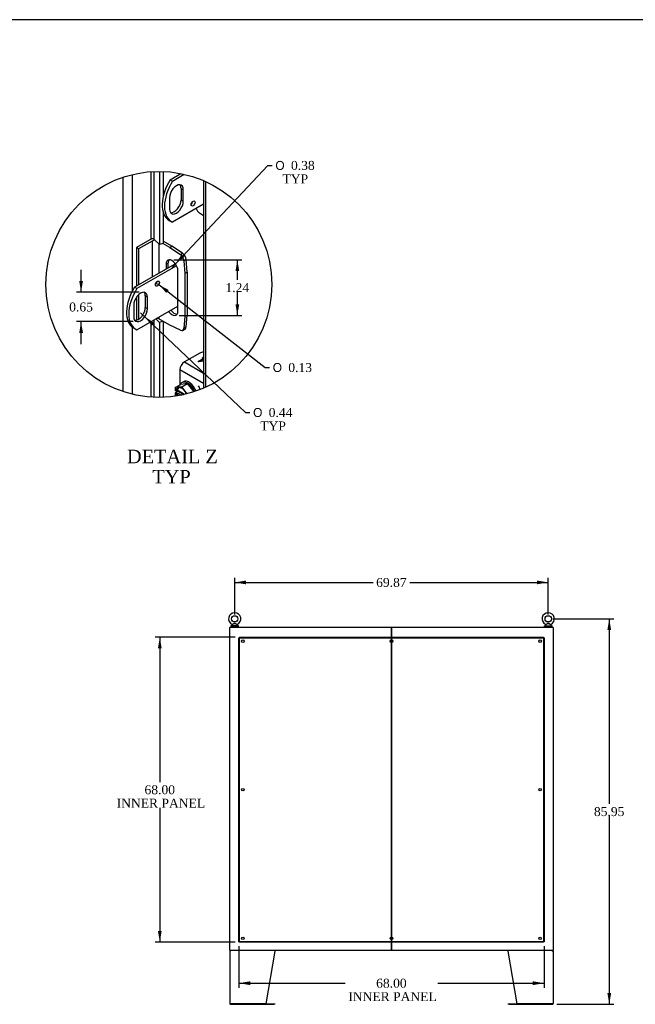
# Model space of a CAD drawing. Header units: inches. Extents: x 2 to 538, y -2 to 358.
# Tile 39 of 43: x 298 to 435, y 139 to 358. Entities that reach past the tile are written whole.
import ezdxf
from ezdxf.enums import TextEntityAlignment as Align
from ezdxf.lldxf.tags import DXFTag

# ---------------------------------------------------------------- set-up
doc = ezdxf.new("R2010")
doc.units = ezdxf.units.IN
doc.header["$MEASUREMENT"] = 0
for name, color, linetype in [('COM40153-2', 7, 'Continuous'), ('COM42667', 7, 'Continuous'), ('COM43135', 7, 'Continuous'), ('COM50780', 7, 'Continuous'), ('COM52167-13', 7, 'Continuous'), ('COM52168-13', 7, 'Continuous'), ('COM54926-1', 7, 'Continuous'), ('COM70110-4', 7, 'Continuous'), ('COM71189-4', 7, 'Continuous'), ('COM71190-4', 7, 'Continuous'), ('Default', 7, 'Continuous'), ('SCC19011', 7, 'Continuous'), ('SCS86414', 7, 'Continuous'), ('SPR20265', 7, 'Continuous'), ('WAF25035', 7, 'Continuous'), ('WAF25377', 7, 'Continuous'), ('WAM254785', 7, 'Continuous')]:
    doc.layers.add(name, color=color, linetype=linetype)
doc.styles.add('SEACAD_Solid_Edge_ANSI1_Symbols', font='txt')
doc.styles.add('SEACAD_Times_New_Roman', font='times.ttf')
tags = doc.linetypes.add('CENTER2', pattern=[1.125, 0.75, -0.125, 0.125, -0.125]).pattern_tags.tags
tags[10:11] = [DXFTag(74, 4), DXFTag(75, 0), DXFTag(340, '0'), DXFTag(46, 0.0), DXFTag(50, 0.0), DXFTag(44, 0.0), DXFTag(45, 0.0)]
tags[8:9] = [DXFTag(74, 4), DXFTag(75, 0), DXFTag(340, '0'), DXFTag(46, 0.0), DXFTag(50, 0.0), DXFTag(44, 0.0), DXFTag(45, 0.0)]
tags[6:7] = [DXFTag(74, 4), DXFTag(75, 0), DXFTag(340, '0'), DXFTag(46, 0.0), DXFTag(50, 0.0), DXFTag(44, 0.0), DXFTag(45, 0.0)]
tags[4:5] = [DXFTag(74, 4), DXFTag(75, 0), DXFTag(340, '0'), DXFTag(46, 0.0), DXFTag(50, 0.0), DXFTag(44, 0.0), DXFTag(45, 0.0)]
tags = doc.linetypes.add('HIDDEN2', pattern=[0.1875, 0.125, -0.0625]).pattern_tags.tags
tags[6:7] = [DXFTag(74, 4), DXFTag(75, 0), DXFTag(340, '0'), DXFTag(46, 0.0), DXFTag(50, 0.0), DXFTag(44, 0.0), DXFTag(45, 0.0)]
tags[4:5] = [DXFTag(74, 4), DXFTag(75, 0), DXFTag(340, '0'), DXFTag(46, 0.0), DXFTag(50, 0.0), DXFTag(44, 0.0), DXFTag(45, 0.0)]
doc.dimstyles.new('HAMMOND_(STH_-_540x360)', dxfattribs={"dimtxt": 2, "dimasz": 2.5, "dimexe": 1, "dimexo": 1, "dimgap": 0.5, "dimtad": 0, "dimtih": 1, "dimtoh": 1, "dimzin": 0, "dimdsep": 46, "dimtxsty": 'SEACAD_Times_New_Roman', "dimblk1": '_SE_FILLED', "dimblk2": '_SE_FILLED', "dimsah": 1, "dimcen": 1, "dimadec": 0, "dimazin": 0, "dimtfac": 0.8, "dimtofl": 0, "dimtmove": 0, "dimatfit": 3, "dimfxl": 0, "dimtolj": 1, "dimtzin": 0, "dimarcsym": 0})

# ---------------------------------------------------------------- blocks, each defined once
blk = doc.blocks.new('SE4')
at = {"layer": 'COM43135', "color": 7, "linetype": 'HIDDEN2'}
for p, q in [((346.76, 152.49), (346.76, 220.24)), ((346.76, 220.24), (346.88, 220.24)), ((346.88, 220.37), (414.63, 220.37)), ((346.88, 220.37), (346.88, 220.24)), ((346.88, 152.49), (346.88, 220.24)), ((346.88, 220.24), (414.63, 220.24)), ((346.94, 220.18), (346.88, 220.24)), ((346.88, 220.24), (346.88, 220.24)), ((346.88, 220.24), (346.94, 220.18)), ((346.88, 220.24), (346.88, 220.24)), ((346.94, 220.18), (346.94, 220.18)), ((346.94, 220.18), (346.94, 220.18)), ((414.63, 220.24), (414.57, 220.18)), ((414.57, 220.18), (414.63, 220.24)), ((414.57, 220.18), (414.57, 220.18)), ((414.57, 220.18), (414.57, 220.18)), ((414.63, 220.37), (414.63, 220.24)), ((414.63, 220.24), (414.63, 152.49)), ((414.76, 220.24), (414.63, 220.24)), ((414.63, 220.24), (414.63, 220.24)), ((414.63, 220.24), (414.63, 220.24)), ((414.76, 220.24), (414.76, 152.49)), ((346.76, 152.49), (346.88, 152.49)), ((346.94, 152.55), (346.88, 152.49)), ((346.88, 152.49), (346.94, 152.55)), ((414.63, 152.49), (346.88, 152.49)), ((346.88, 152.37), (346.88, 152.49)), ((346.88, 152.49), (346.88, 152.49)), ((346.88, 152.49), (346.88, 152.49)), ((414.63, 152.37), (346.88, 152.37)), ((346.94, 152.55), (346.94, 152.55)), ((346.94, 152.55), (346.94, 152.55)), ((414.57, 152.55), (414.57, 152.55)), ((414.57, 152.55), (414.57, 152.55)), ((414.63, 152.49), (414.57, 152.55)), ((414.57, 152.55), (414.63, 152.49)), ((414.63, 152.37), (414.63, 152.49)), ((414.76, 152.49), (414.63, 152.49)), ((414.63, 152.49), (414.63, 152.49)), ((414.63, 152.49), (414.63, 152.49))]:
    blk.add_line(p, q, dxfattribs=at)
for centre in [(347.63, 219.49), (380.76, 219.49), (413.88, 219.49), (347.63, 186.37), (413.88, 186.37), (347.63, 153.24), (380.76, 153.24), (413.88, 153.24)]:
    blk.add_circle(centre, 0.281, dxfattribs=at)
for centre, start, end in [((347.6, 221.51), 238.8388, 243.6607), ((345.62, 219.53), 26.3393, 31.1612), ((415.89, 219.53), 148.8388, 153.6607), ((413.92, 221.51), 296.3393, 301.1612), ((347.6, 151.23), 116.3393, 121.1612), ((345.62, 153.21), 328.8388, 333.6607), ((415.89, 153.21), 206.3393, 211.1612), ((413.92, 151.23), 58.8388, 63.6607)]:
    blk.add_arc(centre, 1.48, start, end, dxfattribs=at)
at = {"layer": 'COM54926-1', "color": 7, "linetype": 'Continuous'}
for p, q in [((344.72, 150.38), (344.72, 138.67)), ((344.72, 150.38), (344.87, 150.38)), ((344.83, 150.41), (344.75, 150.47)), ((344.87, 150.43), (344.87, 150.52)), ((344.87, 150.38), (344.87, 150.47)), ((344.87, 150.38), (344.87, 150.38)), ((354.72, 150.38), (352.72, 138.62)), ((354.72, 150.47), (354.72, 150.38)), ((406.79, 150.38), (406.79, 150.47)), ((408.79, 138.62), (406.79, 150.38)), ((416.64, 150.43), (416.64, 150.52)), ((416.64, 150.47), (416.64, 150.38)), ((416.64, 150.38), (416.79, 150.38)), ((416.64, 150.38), (416.64, 150.38)), ((416.68, 150.41), (416.76, 150.47)), ((416.79, 150.38), (416.79, 138.67)), ((344.87, 138.62), (344.73, 138.62)), ((344.73, 138.62), (344.87, 138.62)), ((352.72, 138.62), (344.87, 138.62)), ((344.87, 138.62), (354.5, 138.62)), ((344.87, 138.52), (354.5, 138.52)), ((354.5, 138.62), (354.72, 138.62)), ((354.72, 138.52), (354.5, 138.52)), ((354.72, 138.62), (354.72, 138.52)), ((406.79, 138.52), (406.79, 138.62)), ((406.79, 138.62), (407.01, 138.62)), ((407.01, 138.52), (406.79, 138.52)), ((407.01, 138.62), (416.64, 138.62)), ((407.01, 138.52), (416.64, 138.52)), ((416.64, 138.62), (408.79, 138.62)), ((416.64, 138.62), (416.78, 138.62)), ((416.78, 138.62), (416.64, 138.62))]:
    blk.add_line(p, q, dxfattribs=at)
for centre, radius, start, end in [((344.87, 150.38), 0.143, 142.4162, 180), ((344.87, 150.38), 0.143, 90, 142.4162), ((344.87, 150.38), 0.048, 142.4162, 180), ((344.87, 150.38), 0.048, 90.0001, 142.416), ((416.64, 150.38), 0.143, 37.5838, 90), ((416.64, 150.38), 0.048, 37.584, 89.9999), ((416.64, 150.38), 0.048, 0, 37.5838), ((416.64, 150.38), 0.143, 0, 37.5838), ((344.87, 138.67), 0.143, 180, 199.6129), ((344.87, 138.67), 0.143, 199.6129, 270), ((416.64, 138.67), 0.143, 270, 340.3871), ((416.64, 138.67), 0.143, 340.3871, 0)]:
    blk.add_arc(centre, radius, start, end, dxfattribs=at)
for centre, major_axis, start_param, end_param in [((344.87, 138.67), (0.143, 0), 3.141593, 3.483903), ((416.64, 138.67), (-0.143, 0), 2.799282, 3.141593)]:
    blk.add_ellipse(centre, major_axis=major_axis, ratio=0.99836, start_param=start_param, end_param=end_param, dxfattribs=at)
for points in [[(344.87, 150.47), (344.88, 150.48), (344.89, 150.5), (344.91, 150.52), (344.92, 150.52), (344.93, 150.52)], [(354.71, 150.52), (354.72, 150.52), (354.72, 150.52), (354.72, 150.5), (354.72, 150.48), (354.72, 150.47)], [(406.79, 150.47), (406.79, 150.48), (406.79, 150.5), (406.79, 150.52), (406.8, 150.52), (406.8, 150.52)], [(416.59, 150.52), (416.6, 150.52), (416.61, 150.52), (416.63, 150.5), (416.63, 150.48), (416.64, 150.47)]]:
    blk.add_open_spline(points, degree=3, knots=[0, 0, 0, 0, 0.5, 0.5, 1, 1, 1, 1], dxfattribs=at)
at = {"layer": 'COM70110-4', "color": 7, "linetype": 'Continuous'}
for p, q in [((344.82, 222.65), (416.69, 222.65)), ((344.82, 222.55), (344.82, 222.65)), ((380.75, 222.55), (380.76, 222.55)), ((416.69, 222.55), (416.69, 222.65))]:
    blk.add_line(p, q, dxfattribs=at)
at = {"layer": 'COM71189-4', "color": 7, "linetype": 'Continuous'}
for p, q in [((344.72, 150.62), (344.72, 222.55)), ((344.87, 222.55), (344.72, 222.55)), ((380.61, 222.55), (344.87, 222.55)), ((380.75, 222.55), (380.61, 222.55)), ((380.76, 222.55), (380.76, 150.62)), ((380.76, 150.62), (380.76, 222.55)), ((380.9, 222.55), (380.76, 222.55)), ((416.64, 222.55), (380.9, 222.55)), ((416.79, 222.55), (416.64, 222.55)), ((416.79, 222.55), (416.79, 150.62)), ((344.72, 150.62), (344.87, 150.62)), ((344.87, 150.62), (380.61, 150.62)), ((380.61, 150.62), (380.75, 150.62)), ((380.76, 150.62), (380.9, 150.62)), ((380.9, 150.62), (416.64, 150.62)), ((416.64, 150.62), (416.79, 150.62))]:
    blk.add_line(p, q, dxfattribs=at)
at = {"layer": 'COM71190-4', "color": 7, "linetype": 'Continuous'}
for p, q in [((344.82, 150.62), (344.82, 150.52)), ((416.69, 150.52), (344.82, 150.52)), ((380.76, 150.62), (380.75, 150.62)), ((416.69, 150.62), (416.69, 150.52))]:
    blk.add_line(p, q, dxfattribs=at)
at = {"layer": 'SCS86414', "color": 7, "linetype": 'Continuous'}
for p, q in [((345.19, 223.07), (345.19, 222.95)), ((345.27, 223.19), (345.21, 223.11)), ((346.43, 223.11), (346.37, 223.18)), ((346.44, 222.95), (346.44, 223.07)), ((415.07, 223.07), (415.07, 222.95)), ((415.15, 223.19), (415.08, 223.11)), ((416.3, 223.11), (416.24, 223.18)), ((416.32, 222.95), (416.32, 223.07))]:
    blk.add_line(p, q, dxfattribs=at)
for centre in [(345.82, 224.48), (415.69, 224.48)]:
    blk.add_circle(centre, 0.704, dxfattribs=at)
for centre, radius, start, end in [((345.82, 224.48), 1.37, 90, 245.9951), ((345.82, 224.48), 1.37, 294.001, 90), ((415.69, 224.48), 1.37, 90, 245.9951), ((415.69, 224.48), 1.37, 294.001, 90), ((345.25, 223.07), 0.06, 140.3214, 180), ((345.25, 222.95), 0.06, 180, 270), ((346.39, 223.2), 0.03, 62.2972, 242.1084), ((346.38, 222.95), 0.06, 270, 0), ((346.38, 223.07), 0.06, 0, 39.6786), ((415.13, 223.07), 0.06, 140.3214, 180), ((415.13, 222.95), 0.06, 180, 270), ((416.26, 223.2), 0.03, 62.2972, 242.1084), ((416.26, 222.95), 0.06, 270, 0), ((416.26, 223.07), 0.06, 0, 39.6786)]:
    blk.add_arc(centre, radius, start, end, dxfattribs=at)
for points, knots in [([(345.26, 223.23), (345.26, 223.23), (345.26, 223.23), (345.26, 223.23), (345.29, 223.24), (345.37, 223.28), (345.42, 223.31), (345.53, 223.36), (345.58, 223.39), (345.7, 223.44), (345.77, 223.45), (345.86, 223.45), (345.89, 223.45), (345.96, 223.43), (345.99, 223.42), (346.07, 223.38), (346.13, 223.35), (346.24, 223.3), (346.29, 223.27), (346.36, 223.24), (346.38, 223.23), (346.38, 223.23), (346.38, 223.23), (346.38, 223.23)], [0.4341316, 0.4341316, 0.4341316, 0.4341316, 0.4375, 0.4375, 0.5, 0.5, 0.5625, 0.5625, 0.625, 0.625, 0.6875, 0.6875, 0.71875, 0.71875, 0.75, 0.75, 0.8125, 0.8125, 0.875, 0.875, 0.9375, 0.9375, 0.9436464, 0.9436464, 0.9436464, 0.9436464]), ([(346.37, 223.18), (346.37, 223.18), (346.35, 223.19), (346.28, 223.23), (346.24, 223.25), (346.16, 223.3), (346.13, 223.31), (346.08, 223.34), (346.05, 223.36), (345.99, 223.39), (345.96, 223.4), (345.9, 223.42), (345.87, 223.43), (345.8, 223.44), (345.77, 223.43), (345.71, 223.41), (345.68, 223.4), (345.59, 223.36), (345.54, 223.33), (345.43, 223.27), (345.38, 223.24), (345.3, 223.2), (345.28, 223.19), (345.27, 223.18), (345.27, 223.18), (345.27, 223.18)], [0.0683017, 0.0683017, 0.0683017, 0.0683017, 0.125, 0.125, 0.1875, 0.1875, 0.21875, 0.21875, 0.25, 0.25, 0.28125, 0.28125, 0.3125, 0.3125, 0.34375, 0.34375, 0.375, 0.375, 0.4375, 0.4375, 0.5, 0.5, 0.5625, 0.5625, 0.5685641, 0.5685641, 0.5685641, 0.5685641]), ([(415.13, 223.23), (415.13, 223.23), (415.13, 223.23), (415.14, 223.23), (415.16, 223.24), (415.24, 223.28), (415.29, 223.31), (415.4, 223.36), (415.46, 223.39), (415.57, 223.44), (415.64, 223.45), (415.73, 223.45), (415.77, 223.45), (415.83, 223.43), (415.86, 223.42), (415.95, 223.38), (416, 223.35), (416.11, 223.3), (416.16, 223.27), (416.23, 223.24), (416.25, 223.23), (416.25, 223.23), (416.25, 223.23), (416.25, 223.23)], [0.4341316, 0.4341316, 0.4341316, 0.4341316, 0.4375, 0.4375, 0.5, 0.5, 0.5625, 0.5625, 0.625, 0.625, 0.6875, 0.6875, 0.71875, 0.71875, 0.75, 0.75, 0.8125, 0.8125, 0.875, 0.875, 0.9375, 0.9375, 0.9436464, 0.9436464, 0.9436464, 0.9436464]), ([(416.24, 223.18), (416.24, 223.18), (416.22, 223.19), (416.16, 223.23), (416.11, 223.25), (416.03, 223.3), (416.01, 223.31), (415.95, 223.34), (415.92, 223.36), (415.86, 223.39), (415.84, 223.4), (415.77, 223.42), (415.74, 223.43), (415.68, 223.44), (415.64, 223.43), (415.58, 223.41), (415.55, 223.4), (415.46, 223.36), (415.41, 223.33), (415.3, 223.27), (415.25, 223.24), (415.18, 223.2), (415.15, 223.19), (415.15, 223.18), (415.15, 223.18), (415.15, 223.18)], [0.0683017, 0.0683017, 0.0683017, 0.0683017, 0.125, 0.125, 0.1875, 0.1875, 0.21875, 0.21875, 0.25, 0.25, 0.28125, 0.28125, 0.3125, 0.3125, 0.34375, 0.34375, 0.375, 0.375, 0.4375, 0.4375, 0.5, 0.5, 0.5625, 0.5625, 0.5685641, 0.5685641, 0.5685641, 0.5685641])]:
    blk.add_open_spline(points, degree=3, knots=knots, dxfattribs=at)
at = {"layer": 'WAF25377', "color": 7, "linetype": 'Continuous'}
for p, q in [((346.69, 222.89), (344.94, 222.89)), ((344.94, 222.89), (344.94, 222.77)), ((346.69, 222.77), (344.94, 222.77)), ((346.69, 222.77), (346.69, 222.89)), ((414.82, 222.89), (416.57, 222.89)), ((414.82, 222.89), (414.82, 222.77)), ((414.82, 222.77), (416.57, 222.77)), ((416.57, 222.77), (416.57, 222.89))]:
    blk.add_line(p, q, dxfattribs=at)
at = {"layer": 'WAM254785', "color": 7, "linetype": 'Continuous'}
for p, q in [((345.07, 222.77), (345.07, 222.65)), ((346.57, 222.65), (346.57, 222.77)), ((414.94, 222.77), (414.94, 222.65)), ((416.44, 222.65), (416.44, 222.77))]:
    blk.add_line(p, q, dxfattribs=at)
blk = doc.blocks.new('DMBLK3518')
at = {"layer": 'Default', "linetype": 'Continuous'}
for points in [[(348.32, 233.01), (345.82, 232.6), (348.32, 232.18)], [(413.19, 233.01), (413.19, 232.18), (415.69, 232.6)]]:
    blk.add_hatch(color=7, dxfattribs=at).paths.add_polyline_path(points)
at = {"layer": 'Default', "color": 7, "linetype": 'Continuous'}
for p, q in [((345.82, 225.48), (345.82, 233.6)), ((415.69, 225.48), (415.69, 233.6)), ((345.82, 232.6), (376.64, 232.6)), ((384.87, 232.6), (415.69, 232.6))]:
    blk.add_line(p, q, dxfattribs=at)
at = {"layer": 'Default', "color": 7, "linetype": 'Continuous', "style": 'SEACAD_Times_New_Roman'}
blk.add_text('69.87', height=2, dxfattribs=at).set_placement((377.34, 233.6), align=Align.TOP_LEFT)
blk = doc.blocks.new('_SE_FILLED')
at = {"color": 0}
blk.add_line((0, 0), (-1, 0), dxfattribs=at)
blk.add_solid([(0, 0), (-1, -0.1665), (-1, 0.1665), (0, 0)], dxfattribs=at)
blk = doc.blocks.new('DMBLK3520')
at = {"layer": 'Default', "linetype": 'Continuous'}
for points in [[(429.71, 221.98), (429.3, 224.48), (428.88, 221.98)], [(429.71, 141.02), (428.88, 141.02), (429.3, 138.52)]]:
    blk.add_hatch(color=7, dxfattribs=at).paths.add_polyline_path(points)
at = {"layer": 'Default', "color": 7, "linetype": 'Continuous'}
for p, q in [((416.69, 224.48), (430.3, 224.48)), ((429.3, 224.48), (429.3, 183.2)), ((429.3, 180.5), (429.3, 138.52)), ((417.64, 138.52), (430.3, 138.52))]:
    blk.add_line(p, q, dxfattribs=at)
at = {"layer": 'Default', "color": 7, "linetype": 'Continuous', "style": 'SEACAD_Times_New_Roman'}
blk.add_text('85.95', height=2, dxfattribs=at).set_placement((425.88, 182.5), align=Align.TOP_LEFT)
blk = doc.blocks.new('SE10')
at = {"layer": 'COM40153-2', "color": 7, "linetype": 'Continuous'}
for p, q in [((338.89, 314.32), (337.93, 314.97)), ((326.89, 309.02), (323.89, 307.28)), ((327.39, 308.73), (324.38, 306.99)), ((327.39, 308.73), (327.39, 300.67)), ((328.87, 308.1), (328.87, 301.52)), ((331.34, 307.31), (329.81, 308.19)), ((331.83, 307.59), (329.86, 308.73)), ((331.34, 307.31), (331.83, 307.59)), ((334.19, 305.99), (331.83, 307.59)), ((323.89, 307.28), (323.89, 298.65)), ((324.38, 306.99), (323.89, 307.28)), ((324.38, 306.99), (324.38, 298.93)), ((331.34, 307.31), (333.7, 305.71)), ((333.7, 305.71), (334.19, 305.99)), ((330.51, 303.6), (331.01, 303.89)), ((330.51, 303.6), (330.51, 302.47)), ((331.01, 302.76), (331.01, 303.89)), ((335, 304.6), (334.5, 304.31)), ((334.5, 304.31), (334.71, 301.47)), ((335.2, 301.75), (335, 304.6)), ((333.16, 293.09), (333.16, 302.07)), ((334.71, 301.47), (335.2, 301.75)), ((334.71, 301.47), (334.71, 291.91)), ((335.2, 301.75), (335.2, 292.19)), ((324.38, 296.73), (324.38, 291.28)), ((323.89, 296.14), (323.89, 291.07)), ((334.71, 291.91), (335.2, 292.19)), ((335, 289.58), (335.2, 292.19)), ((328.87, 291.75), (328.87, 291.38)), ((331.34, 289.96), (328.87, 291.38)), ((333.7, 288.83), (331.34, 289.96)), ((334.71, 291.91), (334.5, 289.3)), ((334.25, 288.81), (334.74, 289.1)), ((334.5, 289.3), (335, 289.58))]:
    blk.add_line(p, q, dxfattribs=at)
for centre, major_axis, start_param, end_param in [((338.01, 315.94), (-0.62, 1.08), 1.242019, 2.268928), ((328.13, 308.3), (-1.75, 0), 5.101688, 5.497787), ((328.13, 308.3), (-1.05, 0), 4.773617, 5.497787), ((333.62, 304.73), (0.62, -1.08), 0.872665, 2.268928), ((334.12, 305.02), (-0.63, 1.08), 4.014257, 5.410521), ((331.84, 302.83), (0.94, -1.62), 0.785398, 3.926991), ((332.33, 303.12), (0.94, -1.62), 3.408746, 3.926991), ((331.84, 293.85), (-0.94, 1.62), 1.752517, 3.926991), ((332.33, 294.14), (-0.94, 1.62), 1.752517, 2.87444), ((328.13, 290.95), (1.05, 0), 0.785398, 1.234419), ((333.62, 289.89), (-0.63, 1.08), 2.443461, 3.839724), ((334.12, 290.18), (-0.62, 1.08), 3.141593, 3.839724)]:
    blk.add_ellipse(centre, major_axis=major_axis, ratio=0.57735, start_param=start_param, end_param=end_param, dxfattribs=at)
at = {"layer": 'COM42667', "color": 7, "linetype": 'Continuous'}
for p, q in [((338.02, 283.73), (334.61, 281.76)), ((334.61, 281.76), (338.89, 279.28)), ((337.64, 281.9), (338.79, 282.56)), ((337.82, 281.8), (337.64, 281.9)), ((337.65, 281.9), (338.79, 282.55)), ((338.89, 281.91), (337.82, 281.8)), ((338.89, 282.37), (338.21, 281.98)), ((338.21, 281.98), (338.89, 282.05)), ((338.21, 281.97), (338.89, 282.04)), ((338.21, 281.97), (338.21, 281.98)), ((338.55, 282.7), (338.75, 282.82)), ((338.79, 282.56), (338.55, 282.7)), ((338.56, 282.7), (338.75, 282.81)), ((338.75, 282.82), (338.89, 282.73)), ((338.75, 282.81), (338.75, 282.82)), ((338.75, 282.81), (338.89, 282.72)), ((338.79, 282.55), (338.79, 282.56)), ((333.6, 280), (333.6, 276.65)), ((338.89, 276.95), (333.6, 280)), ((337.37, 275.34), (337.1, 275.49))]:
    blk.add_line(p, q, dxfattribs=at)
for centre, major_axis, start_param, end_param in [((338.9, 283.22), (1.25, 0), 1.579183, 2.356194), ((334.61, 280.59), (-0.71, -1.24), 3.926991, 5.497787)]:
    blk.add_ellipse(centre, major_axis=major_axis, ratio=0.57735, start_param=start_param, end_param=end_param, dxfattribs=at)
at = {"layer": 'COM50780', "color": 7, "linetype": 'Continuous'}
for p, q in [((331.45, 322.4), (333.82, 323.77)), ((331.96, 322.1), (334.56, 323.61)), ((331.45, 322.4), (331.96, 322.1)), ((331.27, 318.39), (331.27, 315.83)), ((333.85, 320.47), (334.36, 320.17)), ((333.85, 320.47), (333.85, 317.91)), ((334.36, 317.62), (334.36, 320.17)), ((338.89, 316.92), (331.96, 312.92)), ((333.85, 317.91), (334.36, 317.62)), ((331.21, 313.33), (331.72, 313.04)), ((332.59, 303.67), (323.49, 298.42)), ((332.85, 303.23), (324, 298.12)), ((324, 298.12), (323.49, 298.42)), ((326.4, 296.19), (325.89, 296.49)), ((325.89, 296.49), (325.89, 293.93)), ((323.31, 294.41), (323.31, 291.85)), ((324, 288.94), (333.16, 294.23)), ((326.4, 293.64), (326.4, 296.19)), ((326.4, 293.64), (325.89, 293.93)), ((323.25, 289.35), (323.76, 289.06))]:
    blk.add_line(p, q, dxfattribs=at)
for centre, major_axis, start_param, end_param in [((334.96, 319.83), (3.75, 6.5), 1.508132, 3.141593), ((335.47, 319.53), (3.75, 6.5), 1.508132, 3.204257), ((332.82, 319.28), (-1.09, -1.89), 2.356194, 5.497787), ((332.31, 319.57), (-1.09, -1.89), 2.356194, 2.906699), ((332.82, 316.73), (1.09, 1.89), 2.356194, 5.497787), ((332.31, 317.02), (1.09, 1.89), 3.376486, 5.497787), ((336.04, 317.39), (-0.312, -0.541), 0.952017, 2.189576), ((328.08, 299.53), (0.312, 0.541), 4.09361, 5.331168), ((327, 295.85), (3.75, 6.5), 1.508132, 3.141593), ((327.51, 295.55), (3.75, 6.5), 1.508132, 3.204257), ((324.85, 295.3), (-1.09, -1.89), 2.356194, 5.497787), ((324.35, 295.59), (-1.09, -1.89), 2.356194, 2.906699), ((324.85, 292.75), (1.09, 1.89), 2.356194, 5.497787), ((324.35, 293.04), (1.09, 1.89), 3.376486, 5.497787)]:
    blk.add_ellipse(centre, major_axis=major_axis, ratio=0.57735, start_param=start_param, end_param=end_param, dxfattribs=at)
for centre, major_axis in [((336.55, 317.1), (0.312, 0.541)), ((328.59, 299.24), (0.313, 0.541))]:
    blk.add_ellipse(centre, major_axis=major_axis, ratio=0.57735, dxfattribs=at)
at = {"layer": 'COM52167-13', "color": 7, "linetype": 'Continuous'}
for p, q in [((338.89, 322.18), (338.89, 275.94)), ((339.31, 322), (339.31, 276.12))]:
    blk.add_line(p, q, dxfattribs=at)
at = {"layer": 'COM52168-13', "color": 7, "linetype": 'Continuous'}
for p, q in [((320.93, 275.16), (320.93, 322.96)), ((322.96, 323.54), (322.96, 297.48)), ((327.12, 324.19), (327.12, 309.13)), ((327.88, 309.1), (327.88, 324.23)), ((329.04, 324.25), (329.04, 307.94)), ((329.86, 324.23), (329.86, 318.57)), ((329.86, 315.2), (329.86, 308.21)), ((327.34, 309.2), (327.34, 309.23)), ((329.04, 307.94), (327.88, 309.1)), ((329.86, 308.21), (329.04, 307.94)), ((327.12, 290.74), (327.12, 273.93)), ((327.88, 273.89), (327.88, 291.18)), ((328.23, 291.38), (329.04, 290.58)), ((329.81, 290.84), (329.04, 290.58)), ((329.04, 290.58), (329.04, 273.87)), ((329.86, 290.81), (329.86, 273.89)), ((322.96, 289.55), (322.96, 274.58))]:
    blk.add_line(p, q, dxfattribs=at)
blk.add_ellipse((327.46, 308.96), major_axis=(-0.48, 0), ratio=0.57735, start_param=3.665191, end_param=4.958256, dxfattribs=at)
at = {"layer": 'SCC19011', "color": 7, "linetype": 'Continuous'}
for p, q in [((332.52, 276.03), (333.8, 276.77)), ((335.32, 276.97), (333.8, 276.77)), ((334.04, 276.23), (335.32, 276.97)), ((336.75, 275.13), (335.32, 276.97)), ((334.04, 276.23), (332.52, 276.03)), ((332.52, 276.03), (332.52, 275.42)), ((332.67, 275.33), (332.52, 275.42)), ((333.19, 275.25), (332.52, 274.86)), ((332.52, 274.86), (332.52, 274.25)), ((332.52, 274.86), (332.67, 274.78)), ((333.02, 275.46), (332.81, 275.33)), ((332.81, 274.78), (333.02, 274.9)), ((334.63, 274.53), (333.02, 275.46)), ((333.02, 274.9), (333.93, 274.38)), ((333.19, 275.36), (333.19, 275.25)), ((333.19, 275.25), (334.5, 274.5)), ((335.25, 274.68), (334.04, 276.23)), ((332.52, 274.25), (332.61, 274.14))]:
    blk.add_line(p, q, dxfattribs=at)
for centre, start, end in [((332.74, 275.48), 242.8525, 296.623), ((332.74, 274.92), 242.8527, 296.6228)]:
    blk.add_arc(centre, 0.158, start, end, dxfattribs=at)
for centre, major_axis, start_param, end_param in [((334.04, 274.26), (0.99, -1.71), 1.466126, 3.753977), ((334.04, 274.26), (-0.99, 1.71), 0.958412, 1.296723), ((334.11, 274.3), (0.94, -1.62), 3.141593, 3.744649), ((334.11, 274.3), (-0.94, 1.62), 0.96774, 1.309906), ((334.32, 274.43), (0.94, -1.62), 3.254972, 3.744649), ((334.32, 274.43), (-0.94, 1.62), 0.96774, 1.357507)]:
    blk.add_ellipse(centre, major_axis=major_axis, ratio=0.57735, start_param=start_param, end_param=end_param, dxfattribs=at)
at = {"layer": 'SPR20265', "color": 7, "linetype": 'Continuous'}
blk.add_open_spline([(338.15, 275.63), (338.06, 275.89), (337.93, 276.14), (337.78, 276.42)], degree=3, dxfattribs=at)
at = {"layer": 'WAF25035', "color": 7, "linetype": 'Continuous'}
blk.add_line((334.39, 277.35), (334.07, 277.17), dxfattribs=at)
for centre, start_param, end_param in [((335.32, 275), 0, 0.412589), ((335.32, 275), 4.457989, 6.283185), ((335.64, 275.19), 4.42872, 6.283185)]:
    blk.add_ellipse(centre, major_axis=(-1.25, 2.17), ratio=0.57735, start_param=start_param, end_param=end_param, dxfattribs=at)
blk = doc.blocks.new('DMBLK3548')
at = {"layer": 'Default', "linetype": 'Continuous'}
for points in [[(346.82, 302.05), (346.4, 304.55), (345.99, 302.05)], [(346.82, 294.64), (345.99, 294.64), (346.4, 292.14)]]:
    blk.add_hatch(color=7, dxfattribs=at).paths.add_polyline_path(points)
at = {"layer": 'Default', "color": 7, "linetype": 'Continuous'}
for p, q in [((332.24, 304.55), (347.4, 304.55)), ((346.4, 300.04), (346.4, 304.55)), ((346.4, 292.14), (346.4, 297.34)), ((333.43, 292.14), (347.4, 292.14))]:
    blk.add_line(p, q, dxfattribs=at)
at = {"layer": 'Default', "color": 7, "linetype": 'Continuous', "style": 'SEACAD_Times_New_Roman'}
blk.add_text('1.24', height=2, dxfattribs=at).set_placement((343.75, 299.34), align=Align.TOP_LEFT)
blk = doc.blocks.new('DMBLK3549')
at = {"layer": 'Default', "linetype": 'Continuous'}
blk.add_hatch(color=7, dxfattribs=at).paths.add_polyline_path([(334.01, 305.76), (332.6, 303.65), (334.61, 305.19)])
at = {"layer": 'Default', "color": 7, "linetype": 'Continuous'}
for p, q in [((331.84, 302.83), (353.17, 325.59)), ((353.17, 325.59), (354.17, 325.59))]:
    blk.add_line(p, q, dxfattribs=at)
for s, style, p in [('O', 'SEACAD_Solid_Edge_ANSI1_Symbols', (354.87, 326.59)), ('0.38', 'SEACAD_Times_New_Roman', (358.36, 326.59)), ('TYP', 'SEACAD_Times_New_Roman', (356.47, 323.59))]:
    blk.add_text(s, height=2, dxfattribs=dict(at, style=style)).set_placement(p, align=Align.TOP_LEFT)
blk = doc.blocks.new('DMBLK3550')
at = {"layer": 'Default', "linetype": 'Continuous'}
for points in [[(311.16, 299.8), (311.57, 297.3), (311.99, 299.8)], [(311.16, 288.25), (311.99, 288.25), (311.57, 290.75)]]:
    blk.add_hatch(color=7, dxfattribs=at).paths.add_polyline_path(points)
at = {"layer": 'Default', "color": 7, "linetype": 'Continuous'}
for p, q in [((311.57, 297.3), (311.57, 302.3)), ((324.55, 297.3), (310.57, 297.3)), ((323.16, 290.75), (310.57, 290.75)), ((311.57, 285.75), (311.57, 290.75))]:
    blk.add_line(p, q, dxfattribs=at)
at = {"layer": 'Default', "color": 7, "linetype": 'Continuous', "style": 'SEACAD_Times_New_Roman'}
blk.add_text('0.65', height=2, dxfattribs=at).set_placement((308.92, 295.02), align=Align.TOP_LEFT)
blk = doc.blocks.new('DMBLK3551')
at = {"layer": 'Default', "linetype": 'Continuous'}
blk.add_hatch(color=7, dxfattribs=at).paths.add_polyline_path([(327.88, 290.44), (325.79, 291.86), (327.31, 289.83)])
at = {"layer": 'Default', "color": 7, "linetype": 'Continuous'}
for p, q in [((324.85, 292.75), (348.21, 270.49)), ((348.21, 270.49), (349.21, 270.49))]:
    blk.add_line(p, q, dxfattribs=at)
for s, style, p in [('O', 'SEACAD_Solid_Edge_ANSI1_Symbols', (349.91, 271.49)), ('0.44', 'SEACAD_Times_New_Roman', (353.39, 271.49)), ('TYP', 'SEACAD_Times_New_Roman', (351.51, 268.49))]:
    blk.add_text(s, height=2, dxfattribs=dict(at, style=style)).set_placement(p, align=Align.TOP_LEFT)
blk = doc.blocks.new('DMBLK3552')
at = {"layer": 'Default', "linetype": 'Continuous'}
blk.add_hatch(color=7, dxfattribs=at).paths.add_polyline_path([(331.1, 297.81), (328.87, 299.02), (330.59, 297.15)])
at = {"layer": 'Default', "color": 7, "linetype": 'Continuous'}
for p, q in [((328.59, 299.24), (352.58, 280.52)), ((352.58, 280.52), (353.58, 280.52))]:
    blk.add_line(p, q, dxfattribs=at)
for s, style, p in [('O', 'SEACAD_Solid_Edge_ANSI1_Symbols', (354.28, 281.52)), ('0.13', 'SEACAD_Times_New_Roman', (357.76, 281.52))]:
    blk.add_text(s, height=2, dxfattribs=dict(at, style=style)).set_placement(p, align=Align.TOP_LEFT)
blk = doc.blocks.new('DMBLK3553')
at = {"layer": 'Default', "linetype": 'Continuous'}
for points in [[(328.7, 217.87), (329.54, 217.87), (329.12, 220.37)], [(328.7, 154.87), (329.12, 152.37), (329.54, 154.87)]]:
    blk.add_hatch(color=7, dxfattribs=at).paths.add_polyline_path(points)
at = {"layer": 'Default', "color": 7, "linetype": 'Continuous'}
for p, q in [((345.88, 220.37), (328.12, 220.37)), ((329.12, 220.37), (329.12, 188.07)), ((329.12, 182.37), (329.12, 152.37)), ((345.88, 152.37), (328.12, 152.37))]:
    blk.add_line(p, q, dxfattribs=at)
at = {"layer": 'Default', "color": 7, "linetype": 'Continuous', "style": 'SEACAD_Times_New_Roman'}
for s, p in [('68.00', (325.71, 187.37)), ('INNER PANEL', (319.5, 184.37))]:
    blk.add_text(s, height=2, dxfattribs=at).set_placement(p, align=Align.TOP_LEFT)
blk = doc.blocks.new('DMBLK3554')
at = {"layer": 'Default', "linetype": 'Continuous'}
for points in [[(349.26, 142.81), (349.26, 143.65), (346.76, 143.23)], [(412.26, 142.81), (414.76, 143.23), (412.26, 143.65)]]:
    blk.add_hatch(color=7, dxfattribs=at).paths.add_polyline_path(points)
at = {"layer": 'Default', "color": 7, "linetype": 'Continuous'}
for p, q in [((346.76, 151.49), (346.76, 142.23)), ((414.76, 151.49), (414.76, 142.23)), ((346.76, 143.23), (370.43, 143.23)), ((391.08, 143.23), (414.76, 143.23))]:
    blk.add_line(p, q, dxfattribs=at)
at = {"layer": 'Default', "color": 7, "linetype": 'Continuous', "style": 'SEACAD_Times_New_Roman'}
for s, p in [('68.00', (377.34, 144.23)), ('INNER PANEL', (371.13, 141.23))]:
    blk.add_text(s, height=2, dxfattribs=at).set_placement(p, align=Align.TOP_LEFT)
blk = doc.blocks.new('BORDER')
at = {"layer": 'Default', "color": 7, "linetype": 'Continuous'}
blk.add_line((0, 27.86), (-41.86, 27.86), dxfattribs=at)

msp = doc.modelspace()

# ---------------------------------------------------------------- linework, layer by layer
at = {"color": 7, "linetype": 'CENTER2'}
msp.add_circle((328.901, 299.06), 25.191, dxfattribs=at)

# ---------------------------------------------------------------- block references
at = {"layer": 'Default', "color": 7, "xscale": 12.8, "yscale": 12.8, "zscale": 12.8}
msp.add_blockref('BORDER', (537.834, 1.476), dxfattribs=at)
at = {"layer": 'Default'}
for name in ['SE10', 'SE4']:
    msp.add_blockref(name, (0, 0), dxfattribs=at)

# ---------------------------------------------------------------- texts
at = {"layer": 'Default', "color": 7, "linetype": 'Continuous', "style": 'SEACAD_Times_New_Roman'}
for s, p in [('DETAIL Z', (321.797, 262.184)), ('TYP', (327.449, 257.684))]:
    msp.add_text(s, height=3, dxfattribs=at).set_placement(p, align=Align.TOP_LEFT)

# ---------------------------------------------------------------- dimensions: what is measured, and where the dimension line sits
at = {"layer": 'Default', "color": 7, "linetype": 'Continuous'}
for center, mpoint, text, picture, middle in [((331.837, 302.835), (332.609, 303.634), '\\A1;<>\\PTYP', 'DMBLK3549', (354.175, 325.592)), ((327.969, 299.598), (328.875, 299.017), '\\A1;<>', 'DMBLK3552', (353.579, 280.515)), ((324.855, 292.747), (325.795, 291.872), '\\A1;<>\\PTYP', 'DMBLK3551', (349.213, 270.49))]:
    dim = msp.add_radius_dim(center=center, mpoint=mpoint, text=text, dimstyle='HAMMOND_(STH_-_540x360)', override={"dimlfac": 0.1}, dxfattribs=at)
    dim.commit()
    dim.dimension.update_dxf_attribs({"geometry": picture, "text_midpoint": middle, "dimtype": 164})
for base, p1, p2, picture, middle in [((346.404, 304.546), (332.43, 292.141), (331.245, 304.546), 'DMBLK3548', (346.404, 298.344)), ((311.575, 297.296), (324.163, 290.75), (325.547, 297.296), 'DMBLK3550', (311.575, 294.023))]:
    dim = msp.add_linear_dim(base=base, p1=p1, p2=p2, angle=90, text='\\A1;<>', dimstyle='HAMMOND_(STH_-_540x360)', override={"dimlfac": 0.1}, dxfattribs=at)
    dim.commit()
    dim.dimension.update_dxf_attribs({"geometry": picture, "text_midpoint": middle, "dimtype": 160})
for base, p1, p2, angle, text, picture, middle, dimtype in [((345.819, 232.595), (345.819, 224.477), (415.692, 224.477), 0, '\\A1;<>', 'DMBLK3518', (380.756, 232.595), 161), ((429.295, 138.523), (415.692, 224.477), (416.644, 138.523), 90, '\\A1;<>', 'DMBLK3520', (429.295, 181.5), 160), ((329.12, 220.368), (346.881, 220.368), (346.881, 152.368), 270, '\\A1;<>\\PINNER PANEL', 'DMBLK3553', (329.12, 186.368), 161), ((346.756, 143.231), (346.756, 152.493), (414.756, 152.493), 0, '\\A1;<>\\PINNER PANEL', 'DMBLK3554', (380.756, 143.231), 161)]:
    dim = msp.add_linear_dim(base=base, p1=p1, p2=p2, angle=angle, text=text, dimstyle='HAMMOND_(STH_-_540x360)', dxfattribs=at)
    dim.commit()
    dim.dimension.update_dxf_attribs({"geometry": picture, "text_midpoint": middle, "dimtype": dimtype})

doc.saveas('drawing.dxf')
